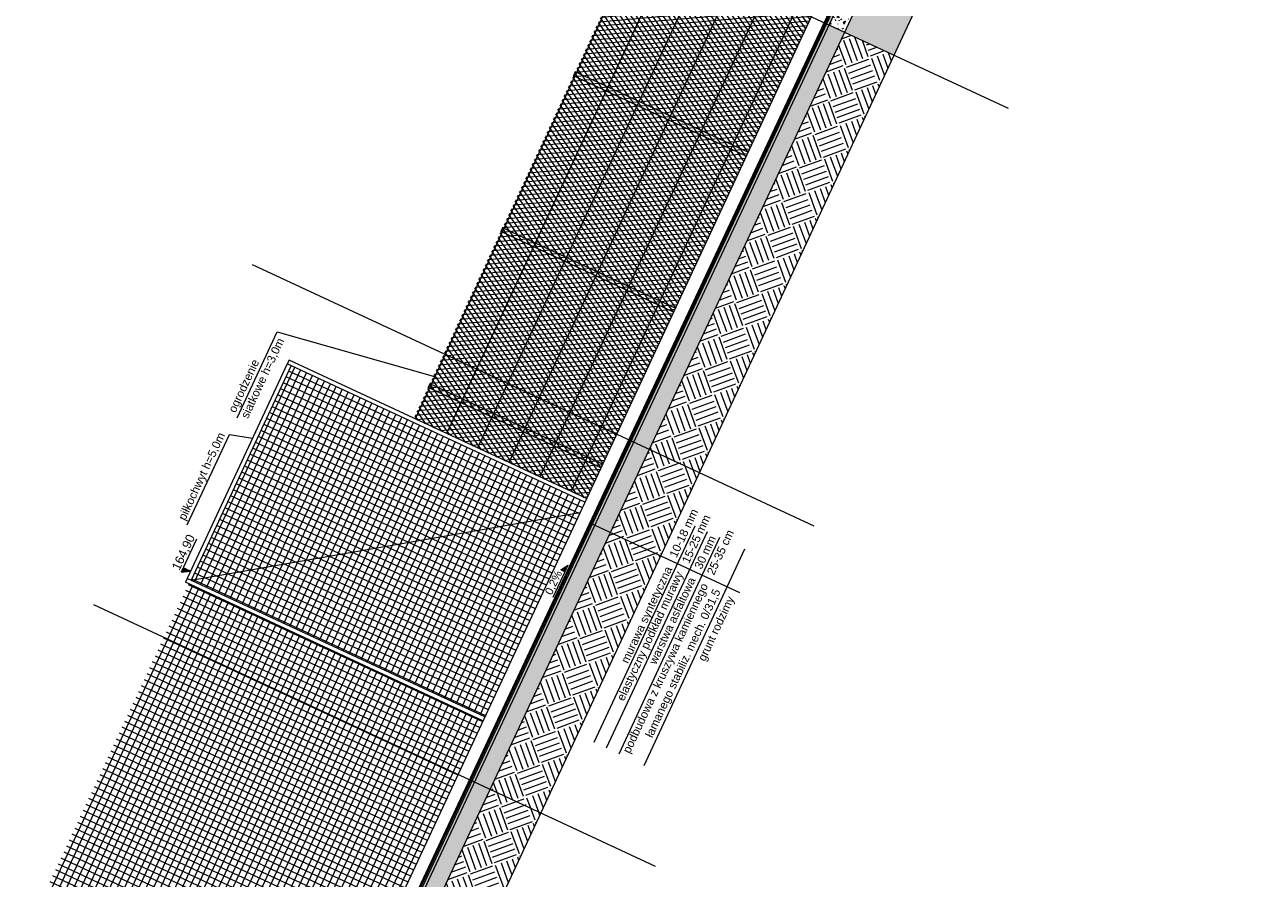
# Model space of a CAD drawing. Header units: millimetres. Extents: x 1962 to 3194, y -795 to -219.
# Tile 21 of 256: x 2008 to 2026, y -486 to -474. Entities that reach past the tile are written whole.
import ezdxf

# ---------------------------------------------------------------- set-up
doc = ezdxf.new("R2010")
doc.units = ezdxf.units.MM
doc.layers.get('0').update_dxf_attribs({"lineweight": 5})
doc.layers.get('Defpoints').update_dxf_attribs({"lineweight": 9})
for name, color, linetype, lineweight in [('A_flagi przekrojowe', 92, 'Continuous', 9), ('A_hatch przekroje', 125, 'Continuous', 9), ('A_koty wysokośc.', 53, 'Continuous', 9), ('A_ogrodzenie 1_2m', 34, 'Continuous', 9), ('A_przekrojowe', 42, 'Continuous', 9), ('A_widok', 142, 'Continuous', 9)]:
    doc.layers.add(name, color=color, linetype=linetype, lineweight=lineweight)
doc.styles.get("Standard").update_dxf_attribs({"font": 'arial.ttf'})
pattern_1 = [(9e-13, (0.66515, 1.3397), (-2e-15, 0.09525), []), (90, (0.66515, 1.3397), (-0.09525, -2e-15), [])]
pattern_2 = [(225, (4.0639, 26.90586), (-3e-14, -1.077631), [0.3429, -0.4191]), (225, (4.30634, 26.6634), (-3e-14, -1.077631), [0.3429, -0.4191]), (225, (4.2471, 26.7227), (-3e-14, -1.077631), [0.35052, -0.41148]), (225, (4.1878, 26.7819), (-3e-14, -1.077631), [0.35052, -0.41148]), (225, (4.1285, 26.8412), (-3e-14, -1.077631), [0.35052, -0.41148]), (225, (4.1285, 27.38), (-3e-14, -1.077631), [0.3429, -0.4191]), (225, (4.1878, 27.32075), (-3e-14, -1.077631), [0.3429, -0.4191]), (225, (4.2471, 27.2615), (-3e-14, -1.077631), [0.3429, -0.4191]), (225, (4.30634, 27.2022), (-3e-14, -1.077631), [0.3429, -0.4191]), (225, (4.0639, 27.4447), (-3e-14, -1.077631), [0.3429, -0.4191]), (315, (3.5466, 26.9274), (1.077631, -3e-14), [0.3429, -0.4191]), (315, (3.7945, 27.1753), (1.077631, -3e-14), [0.3429, -0.4191]), (315, (3.7298, 27.1106), (1.077631, -3e-14), [0.3429, -0.4191]), (315, (3.6705, 27.05134), (1.077631, -3e-14), [0.3429, -0.4191]), (315, (3.6113, 26.9921), (1.077631, -3e-14), [0.3429, -0.4191]), (315, (4.1501, 26.9921), (1.077631, -3e-14), [0.35052, -0.41148]), (315, (4.20935, 27.05134), (1.077631, -3e-14), [0.35052, -0.41148]), (315, (4.2686, 27.1106), (1.077631, -3e-14), [0.35052, -0.41148]), (315, (4.3333, 27.1753), (1.077631, -3e-14), [0.3429, -0.4191]), (315, (4.0908, 26.9328), (1.077631, -3e-14), [0.3429, -0.4191])]
pattern_3 = [(360, (4.06387, 26.3886), (0.254, 0.254), [0.03175, -0.22225]), (90, (4.06387, 26.3886), (-0.254, 0.254), [0.03175, -0.22225]), (135, (4.09562, 26.3886), (-0.254, 7e-15), [0.0449013, -0.314309]), (360, (4.09562, 26.53147), (0.254, 0.254), [0.03175, -0.22225]), (45, (4.1115, 26.5156), (7e-15, 0.254), [0.0224506, -0.3367596]), (135, (4.1115, 26.5156), (-0.254, 7e-15), [0.0224506, -0.3367596]), (360, (4.19087, 26.59497), (0.254, 0.254), [0.0449013, -0.2090987]), (45, (4.19087, 26.59497), (7e-15, 0.254), [0.03175, -0.32746025]), (135, (4.23577, 26.59497), (-0.254, 7e-15), [0.03175, -0.32746025]), (90, (4.2385, 26.4521), (-0.254, 0.254), [0.03175, -0.22225]), (45, (4.2385, 26.4521), (7e-15, 0.254), [0.0224506, -0.3367596]), (135, (4.25437, 26.46797), (-0.254, 7e-15), [0.0224506, -0.3367596]), (360, (4.09562, 26.4521), (0.254, 0.254), [0.015875, -0.212725]), (360, (4.28612, 26.5156), (0.254, 0.254), [0.015875, -0.212725]), (90, (4.20675, 26.54735), (-0.254, 0.254), [0.015875, -0.212725]), (135, (4.2385, 26.40447), (-0.254, 7e-15), [0.0224506, -0.3367596]), (135, (4.12737, 26.5791), (-0.254, 7e-15), [0.0224506, -0.3367596]), (45, (4.18293, 26.47194), (7e-15, 0.254), [0.0224506, -0.3367596]), (90, (4.15118, 26.42035), (-0.254, 0.254), [0.00396875, -0.25003125]), (90, (4.1631, 26.5275), (-0.254, 0.254), [0.00396875, -0.25003125]), (90, (4.28215, 26.57116), (-0.254, 0.254), [0.00396875, -0.25003125]), (90, (4.28612, 26.43622), (-0.254, 0.254), [0.00396875, -0.25003125])]

# ---------------------------------------------------------------- blocks, each defined once
blk = doc.blocks.new('zw$572')
at = {"layer": 'A_koty wysokośc.'}
h = blk.add_hatch(color=256, dxfattribs=at)
h.dxf.hatch_style = 1
h.paths.add_polyline_path([(0.12, 0.072), (0, 0), (0.12, 0)])
blk.add_line((0.12, 0), (0.578, 0), dxfattribs=at)
blk.add_lwpolyline([(0.12, 0), (0.12, 0.072), (0, 0), (0.12, 0)], close=True, dxfattribs=at)
blk = doc.blocks.new('zw$CA91')
at = {"layer": 'A_koty wysokośc.'}
h = blk.add_hatch(color=256, dxfattribs=at)
h.dxf.hatch_style = 1
h.paths.add_polyline_path([(-0.45, 0.75), (0, 0), (0, 0.75)])
blk.add_lwpolyline([(2.87, 0.75), (-0.45, 0.75), (0, 0), (0, 0.75)], dxfattribs=at)
blk = doc.blocks.new('zw$824C')
at = {"layer": 'A_hatch przekroje'}
h = blk.add_hatch(dxfattribs=at)
h.set_pattern_fill('LINE', color=256, scale=0.005, angle=24.9782, style=2)
h.set_pattern_definition([(90, (4.063871, 26.388598), (-0.015875, -7e-18), [])])
h.paths.add_polyline_path([(50.305, 1.451), (19.805, 1.39), (19.805, 1.405), (50.305, 1.466), (80.808, 1.407), (80.805, 1.39)])
h = blk.add_hatch(dxfattribs=at)
h.set_pattern_fill('ANGLE', color=256, angle=294.9782)
h.set_pattern_definition([(3e-14, (4.064, 26.3886), (-3e-15, 6.985), [5.08, -1.905]), (90, (4.064, 26.3886), (-6.985, -3e-15), [5.08, -1.905])])
h.paths.add_polyline_path([(19.805, 1.38), (19.805, 1.39), (50.305, 1.451), (80.805, 1.39), (80.805, 1.38), (50.305, 1.441)])
h = blk.add_hatch(color=251, dxfattribs=at)
h.dxf.hatch_style = 2
h.paths.add_polyline_path([(19.805, 1.37), (19.805, 1.39), (50.305, 1.451), (80.805, 1.39), (80.805, 1.37), (50.305, 1.431)])
h = blk.add_hatch(dxfattribs=at)
h.set_pattern_fill('CONC', color=256, scale=0.005, angle=324.9782, style=2)
h.set_pattern_definition([(30, (4.12772, 26.51931), (-0.0635, 0.10998523), [0, -0.127]), (30, (4.15104, 26.48145), (-0.0635, 0.10998523), [0, -0.127]), (30, (4.12005, 26.54275), (-0.0635, 0.10998523), [0, -0.127]), (8.1986, (4.082545, 26.475636), (0.393455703, 0.080514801), [0.01367828, -0.67023767]), (246.8699, (4.096083, 26.477586), (0.202955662, 0.410470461), [0.00635, -0.62865]), (160.6013, (4.093589, 26.471747), (0.9309261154, -0.342411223), [0.01170876, -1.15917332]), (236.5651, (4.064914, 26.437594), (-0.04648505, -0.173485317), [0.00283985, -0.28114079]), (356.3099, (4.06335, 26.435224), (0.283470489, 0.017014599), [0.00457911, -0.453326]), (138.4349, (4.06792, 26.43493), (-0.236985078, 0.156470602), [0.00401612, -0.39759318]), (255, (4.14165, 26.467235), (0.06350002, -0.10998526), [0.0053881, -0.17421695]), (30, (4.14026, 26.46203), (0.04648523, 0.17348523), [0.00762, -0.11938]), (165, (4.14686, 26.46584), (-0.10998526, -0.06350002), [0.0053881, -0.17421695]), (281.5651, (4.087816, 26.530006), (-0.017014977, 0.283470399), [0.00401612, -0.39759318]), (30, (4.08862, 26.52607), (0.04648523, 0.17348523), [0.00635, -0.12065]), (173.1301, (4.09412, 26.529246), (-0.456955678, 0.029470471), [0.00635, -0.62865]), (243.6901, (4.02889, 26.49745), (0.156470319, 0.236985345), [0.00457911, -0.453326]), (11.5651, (4.02686, 26.493346), (-0.283470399, -0.017014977), [0.00803224, -0.39357706]), (156.8699, (4.034728, 26.494956), (0.410470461, -0.202955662), [0.00635, -0.62865]), (30, (4.06332, 26.51147), (-0.0635, 0.10998523), [0, -0.127]), (30, (4.05014, 26.46572), (-0.0635, 0.10998523), [0, -0.127]), (30, (4.10443, 26.44281), (-0.0635, 0.10998523), [0, -0.127]), (30, (4.11444, 26.49405), (-0.0635, 0.10998523), [0, -0.127]), (30, (4.07175, 26.49433), (-0.0635, 0.10998523), [0, -0.127]), (30, (4.04565, 26.48366), (-0.0635, 0.10998523), [0, -0.127]), (30, (4.05936, 26.48278), (-0.0635, 0.10998523), [0, -0.127]), (30, (4.0702, 26.45384), (-0.0635, 0.10998523), [0, -0.127]), (30, (4.04126, 26.443), (-0.0635, 0.10998523), [0, -0.127]), (30, (4.02776, 26.46893), (-0.0635, 0.10998523), [0, -0.127]), (30, (4.01049, 26.49122), (-0.0635, 0.10998523), [0, -0.127]), (30, (4.04204, 26.51531), (-0.0635, 0.10998523), [0, -0.127]), (30, (4.0637, 26.53368), (-0.0635, 0.10998523), [0, -0.127]), (30, (4.10473, 26.5515), (-0.0635, 0.10998523), [0, -0.127]), (30, (4.09802, 26.50217), (-0.0635, 0.10998523), [0, -0.127]), (30, (4.07559, 26.51562), (-0.0635, 0.10998523), [0, -0.127]), (30, (4.11487, 26.4679), (-0.0635, 0.10998523), [0, -0.127]), (30, (4.08505, 26.44335), (-0.0635, 0.10998523), [0, -0.127]), (30, (4.13202, 26.43821), (-0.0635, 0.10998523), [0, -0.127]), (30, (4.09191, 26.42385), (-0.0635, 0.10998523), [0, -0.127]), (30, (4.05862, 26.40023), (-0.0635, 0.10998523), [0, -0.127]), (30, (4.075, 26.40235), (-0.0635, 0.10998523), [0, -0.127]), (30, (4.0672, 26.41839), (-0.0635, 0.10998523), [0, -0.127]), (30, (4.15105, 26.44333), (-0.0635, 0.10998523), [0, -0.127]), (30, (4.13822, 26.49605), (-0.0635, 0.10998523), [0, -0.127]), (30, (4.11367, 26.52587), (-0.0635, 0.10998523), [0, -0.127]), (30, (4.1088, 26.41747), (-0.0635, 0.10998523), [0, -0.127])])
h.paths.add_polyline_path([(19.805, 1.37), (19.805, 1.33), (50.305, 1.391), (80.805, 1.33), (80.805, 1.37), (50.305, 1.431)])
h = blk.add_hatch(dxfattribs=at)
h.set_pattern_fill('CONCRE', color=256, scale=0.01, angle=294.9782, style=2)
h.set_pattern_definition(pattern_3)
h.paths.add_polyline_path([(64.417, 1.112), (64.417, 1.362), (55.767, 1.38), (55.767, 1.13)])
h = blk.add_hatch(dxfattribs=at)
h.set_pattern_fill('CONCRE', color=256, scale=0.01, angle=294.9782, style=2)
h.set_pattern_definition(pattern_3)
h.paths.add_polyline_path([(69.869, 1.102), (69.869, 1.352), (64.417, 1.362), (64.417, 1.112)])
h = blk.add_hatch(dxfattribs=at)
h.set_pattern_fill('EARTH2', color=256, scale=0.03, angle=339.9782, style=2)
h.set_pattern_definition(pattern_2)
h.paths.add_polyline_path([(76.561, 1.088), (65.505, 1.11), (80.705, 1.08), (80.705, 1.01), (80.705, 0.913), (83.285, 0.861), (83.285, 0.955), (83.245, 1.235), (83.185, 1.235), (83.185, 1.31), (83.395, 1.31), (83.575, 1.31), (84.685, 1.31), (84.685, 1.31), (84.925, 1.31), (84.925, 1.31), (89.261, 1.31), (89.261, 0.3), (76.561, 0.3)])
edge = h.paths.add_edge_path(flags=16)
edge.add_arc((81.079, 0.747), 0.08, 0, 360)
h = blk.add_hatch(dxfattribs=at)
h.set_pattern_fill('CONCRE', color=256, scale=0.01, angle=294.9782, style=2)
h.set_pattern_definition(pattern_3)
h.paths.add_polyline_path([(76.561, 1.088), (76.561, 1.338), (69.869, 1.352), (69.869, 1.102)])
h = blk.add_hatch(dxfattribs=at)
h.set_pattern_fill('CONCRE', color=256, scale=0.01, angle=294.9782, style=2)
h.set_pattern_definition(pattern_3)
h.paths.add_polyline_path([(80.705, 1.08), (80.705, 1.14), (80.805, 1.29), (80.805, 1.33), (76.561, 1.338), (76.561, 1.088)])
h = blk.add_hatch(dxfattribs=at)
h.set_pattern_fill('EARTH2', color=256, scale=0.03, angle=339.9782, style=2)
h.set_pattern_definition(pattern_2)
h.paths.add_polyline_path([(55.767, 0.3), (64.417, 0.3), (64.417, 1.112), (55.767, 1.13)])
h = blk.add_hatch(dxfattribs=at)
h.set_pattern_fill('EARTH2', color=256, scale=0.03, angle=339.9782, style=2)
h.set_pattern_definition(pattern_2)
h.paths.add_polyline_path([(64.417, 0.3), (69.869, 0.3), (69.869, 1.102), (64.417, 1.112)])
h = blk.add_hatch(dxfattribs=at)
h.set_pattern_fill('EARTH2', color=256, scale=0.03, angle=339.9782, style=2)
h.set_pattern_definition(pattern_2)
h.paths.add_polyline_path([(69.869, 0.3), (76.561, 0.3), (76.561, 1.088), (69.869, 1.102)])
at = {"layer": 'A_widok'}
h = blk.add_hatch(dxfattribs=at)
h.set_pattern_fill('NET', color=256, scale=0.03, angle=294.9782, style=2)
h.set_pattern_definition(pattern_1)
h.paths.add_polyline_path([(60.335, 6.34), (60.335, 1.625), (65.275, 1.625), (65.275, 6.34)])
h = blk.add_hatch(dxfattribs=at)
h.set_pattern_fill('NET', color=256, scale=0.03, angle=294.9782, style=2)
h.set_pattern_definition(pattern_1)
h.paths.add_polyline_path([(65.335, 1.625), (65.335, 6.33), (68.775, 6.33), (68.775, 1.626)])
h = blk.add_hatch(dxfattribs=at)
h.set_pattern_fill('DIAMONDS', color=256, scale=0.02, angle=294.9782, style=2)
h.set_pattern_definition([(60, (1.66515, 1.339704), (-0.054992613, 0.03175), []), (120, (1.66515, 1.339704), (-0.054992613, -0.03175), [])])
h.paths.add_polyline_path([(79.385, 4.39), (68.835, 4.39), (68.835, 1.626), (79.385, 1.626)])
at = {"layer": 'A_flagi przekrojowe'}
for p, q in [((68.537, 1.431), (68.537, -0.967)), ((69.137, 0.033), (65.668, 0.033)), ((69.137, -0.167), (65.668, -0.167)), ((69.137, -0.367), (65.668, -0.367)), ((69.137, -0.767), (65.668, -0.767))]:
    blk.add_line(p, q, dxfattribs=at)
for points in [[(66.04, 6.719), (67.488, 6.719), (67.582, 6.39)], [(67.755, 6.719), (69.136, 6.719), (69.509, 4.375)]]:
    blk.add_lwpolyline(points, dxfattribs=at)
at = {"layer": 'A_hatch przekroje'}
blk.add_lwpolyline([(50.305, 1.451), (19.805, 1.39), (19.805, 1.405), (50.305, 1.466), (80.808, 1.407), (80.805, 1.39)], close=True, dxfattribs=at)
at = {"layer": 'A_ogrodzenie 1_2m'}
blk.add_line((81.279, 1.626), (52.185, 1.625), dxfattribs=at)
at = {"layer": 'A_przekrojowe'}
for p, q in [((80.805, 1.39), (50.305, 1.451)), ((80.805, 1.37), (50.305, 1.431)), ((80.805, 1.33), (50.305, 1.391)), ((80.705, 1.08), (50.305, 1.141))]:
    blk.add_line(p, q, dxfattribs=at)
at = {"layer": 'A_widok'}
for p, q in [((65.275, 1.625), (65.275, 6.39)), ((65.335, 6.39), (65.275, 6.39)), ((65.335, 1.625), (65.335, 6.39)), ((68.775, 6.39), (65.335, 6.39)), ((68.775, 6.33), (65.335, 6.33)), ((65.335, 6.33), (68.611, 1.626)), ((68.775, 1.626), (68.775, 6.39)), ((68.835, 6.39), (68.775, 6.39)), ((68.835, 1.626), (68.835, 6.39)), ((81.825, 4.37), (68.835, 4.37)), ((69.325, 1.626), (69.325, 4.39)), ((69.385, 4.39), (69.325, 4.39)), ((69.385, 1.626), (69.385, 4.39)), ((71.825, 1.626), (71.825, 4.39)), ((71.885, 4.39), (71.825, 4.39)), ((71.885, 1.626), (71.885, 4.39)), ((74.325, 1.626), (74.325, 4.39)), ((74.385, 4.39), (74.325, 4.39)), ((74.385, 1.626), (74.385, 4.39)), ((81.825, 3.87), (68.835, 3.87)), ((81.825, 3.37), (68.835, 3.37)), ((81.138, 2.87), (68.835, 2.87)), ((81.223, 2.37), (68.835, 2.37)), ((81.273, 1.87), (68.835, 1.87))]:
    blk.add_line(p, q, dxfattribs=at)
at = {"layer": 'Defpoints'}
for p, q in [((64.417, 7.464), (64.417, -1.533)), ((69.869, 7.464), (69.869, -1.533)), ((76.561, 7.464), (76.561, -1.533)), ((89.261, 0.3), (20.756, 0.3))]:
    blk.add_line(p, q, dxfattribs=at)
at = {"layer": 'A_koty wysokośc.', "xscale": 0.16, "yscale": 0.16, "zscale": 0.16}
blk.add_blockref('zw$CA91', (65.452, 6.39), dxfattribs=at)
at = {"layer": 'A_koty wysokośc.', "xscale": -0.8999999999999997, "yscale": 0.8999999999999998, "zscale": 0.8999999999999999, "rotation": 359.8281131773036}
blk.add_blockref('zw$572', (67.845, 1.461), dxfattribs=at)
at = {"layer": 'A_flagi przekrojowe', "char_height": 0.12}
for s, insert, width, attachment_point in [('piłkochwyt h=5,0m', (66.076, 6.889), 2.37578, 1), ('ogrodzenie\\Psiatkowe h=3,0m', (67.803, 6.889), 2.37578, 1), ('10-18 mm', (68.599, 0.133), 0.96882, 4), ('elastyczny podkład murawy', (68.437, 0.008), 2.80878, 3), ('murawa syntetyczna', (68.437, 0.183), 2.73529, 3), ('15-25 mm', (68.599, -0.067), 0.96882, 4), ('warstwa asfaltowa', (68.437, -0.192), 3.8068, 3), ('30 mm', (68.599, -0.267), 0.96882, 4), ('podbudowa z kruszywa kamiennego \\P{\\fArial|b0|i0|c0|p34;\\W7.17750; }łamanego stabiliz. mech. 0/31,5', (68.437, -0.392), 3.8068, 3), ('25-35 cm', (68.599, -0.467), 0.96882, 4), ('{\\fArial|b0|i0|c0|p34;\\W9.15439;      }grunt rodzimy', (64.852, -0.817), 3.57226, 1)]:
    blk.add_mtext(s, dxfattribs=dict(at, insert=insert, width=width, attachment_point=attachment_point))
at = {"layer": 'A_koty wysokośc.', "insert": (65.383, 6.591), "char_height": 0.128, "width": 0.82529, "attachment_point": 4}
blk.add_mtext('164,90', dxfattribs=at)
at = {"layer": 'A_koty wysokośc.', "insert": (67.343, 1.535), "char_height": 0.1152, "width": 0.74276, "attachment_point": 4, "rotation": 359.8281}
blk.add_mtext('0,2%', dxfattribs=at)

msp = doc.modelspace()

# ---------------------------------------------------------------- block references
at = {"rotation": 65.0218058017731}
msp.add_blockref('zw$824C', (1988.3752, -543.6003), dxfattribs=at)

doc.saveas('drawing.dxf')
